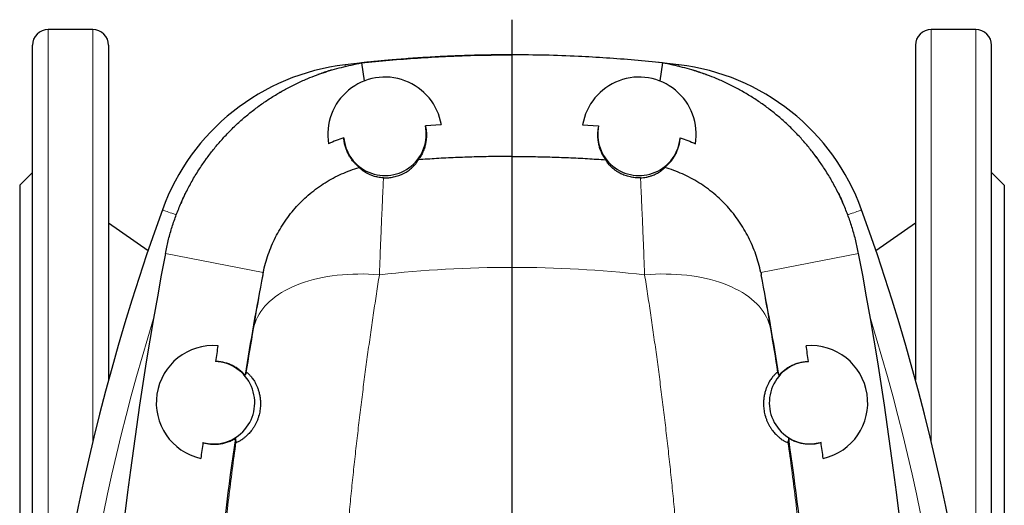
# Model space of a CAD drawing. Header units: millimetres. Extents: x -146 to 1188, y -526 to 1724.
# Tile 7 of 15: x -138 to 172, y -46 to 107. Entities that reach past the tile are written whole.
import ezdxf

# ---------------------------------------------------------------- set-up
doc = ezdxf.new("R2010")
doc.units = ezdxf.units.MM
doc.layers.add('FORMAT', color=7, linetype='Continuous')

# ---------------------------------------------------------------- blocks, each defined once
blk = doc.blocks.new('SW_CENTERMARKSYMBOL_1')
at = {"layer": 'FORMAT', "color": 0}
blk.add_line((0, 5), (0, 293.06), dxfattribs=at)

msp = doc.modelspace()

# ---------------------------------------------------------------- linework, layer by layer
at = {"color": 7, "linetype": 'Continuous', "lineweight": 25}
for p, q in [((-114.52, 104.02), (-128.52, 104.02)), ((163.48, 104.02), (149.48, 104.02)), ((-133.52, -470.98), (-133.52, 99.02)), ((-109.52, 99.02), (-109.52, -6.24)), ((144.48, 99.02), (144.48, -6.24)), ((168.48, -470.98), (168.48, 99.02)), ((-29.92, 93.49), (-29.07, 87.79)), ((64.88, 93.49), (64.02, 87.79)), ((-55.77, 84.11), (-55.87, 84.05)), ((90.83, 84.05), (90.73, 84.11)), ((-4.77, 73.99), (-9.8, 73.7)), ((39.72, 73.99), (44.76, 73.7)), ((-133.52, 59.02), (-137.52, 55.02)), ((172.48, 55.02), (168.48, 59.02)), ((-137.52, 55.02), (-137.52, -426.98)), ((172.48, 55.02), (172.48, -426.98)), ((-86.58, 49.67), (-86.81, 49.14)), ((121.76, 49.14), (121.54, 49.67)), ((-97.12, 34.34), (-109.52, 43.02)), ((144.48, 43.02), (132.08, 34.34))]:
    msp.add_line(p, q, dxfattribs=at)
at = {"color": 8, "linetype": 'Continuous', "lineweight": 18}
for p, q in [((-128.52, 104.02), (-128.52, -103.36)), ((-114.52, -25.76), (-114.52, 104.02)), ((149.48, -25.76), (149.48, 104.02)), ((163.48, 104.02), (163.48, -103.36)), ((17.48, 96.02), (17.48, 64.04)), ((-91.65, 33.45), (-60.85, 27.54)), ((126.61, 33.45), (95.81, 27.54))]:
    msp.add_line(p, q, dxfattribs=at)
at = {"color": 7, "linetype": 'Continuous', "lineweight": 25, "flags": 128}
for points in [[(-24.45, 94.04), (-29.56, 93.53), (-35.07, 92.9)], [(70.03, 92.9), (64.52, 93.53), (63.58, 93.62)], [(78.46, 89.85), (78.53, 89.82), (78.61, 89.79)], [(-55.59, 84.21), (-55.72, 84.14), (-55.86, 84.06)], [(90.81, 84.06), (90.68, 84.14), (90.55, 84.21)], [(-77.97, 64.35), (-78.01, 64.3), (-78.05, 64.24)], [(113.01, 64.24), (112.97, 64.3), (112.93, 64.35)], [(-86.61, 49.6), (-86.6, 49.63), (-86.58, 49.66)], [(121.54, 49.66), (121.55, 49.63), (121.57, 49.6)]]:
    msp.add_lwpolyline(points, dxfattribs=at)
at = {"color": 8, "linetype": 'Continuous', "lineweight": 18, "flags": 128}
for points in [[(-35.01, 92.4), (-35.03, 92.6), (-35.05, 92.77), (-35.06, 92.87), (-35.07, 92.9)], [(69.97, 92.41), (69.99, 92.6), (70.01, 92.77), (70.02, 92.87), (70.03, 92.9)], [(-88.24, 45.65), (-88.37, 45.69), (-88.99, 45.92), (-89.58, 46.13), (-90.12, 46.33), (-90.62, 46.51), (-91.07, 46.67), (-91.47, 46.82), (-91.81, 46.94), (-92.09, 47.04), (-92.31, 47.12), (-92.47, 47.18), (-92.57, 47.21), (-92.6, 47.23)], [(123.2, 45.65), (123.33, 45.69), (123.95, 45.92), (124.54, 46.13), (125.08, 46.33), (125.58, 46.51), (126.03, 46.67), (126.43, 46.82), (126.77, 46.94), (127.05, 47.04), (127.27, 47.12), (127.43, 47.18), (127.53, 47.21), (127.56, 47.23)], [(-24.27, 26.79), (-25.97, 26.91), (-27.66, 26.99), (-29.34, 27.03), (-31.02, 27.02), (-32.67, 26.98), (-34.31, 26.9), (-35.93, 26.78), (-37.52, 26.62), (-39.09, 26.43), (-40.63, 26.19), (-42.14, 25.91), (-43.62, 25.6), (-45.06, 25.25), (-46.46, 24.87), (-47.83, 24.44), (-49.15, 23.99), (-50.42, 23.49), (-51.65, 22.97), (-52.84, 22.41), (-53.97, 21.82), (-55.05, 21.19), (-56.08, 20.54), (-57.05, 19.86), (-57.96, 19.15), (-58.82, 18.41), (-59.61, 17.65), (-60.35, 16.86), (-61.02, 16.05), (-61.63, 15.22), (-62.17, 14.37), (-62.65, 13.49), (-63.06, 12.61), (-63.41, 11.7), (-63.69, 10.78), (-63.9, 9.84)], [(59.23, 26.79), (60.93, 26.91), (62.62, 26.99), (64.3, 27.03), (65.97, 27.02), (67.63, 26.98), (69.27, 26.9), (70.88, 26.78), (72.48, 26.62), (74.05, 26.43), (75.59, 26.19), (77.1, 25.91), (78.57, 25.6), (80.02, 25.25), (81.42, 24.87), (82.78, 24.44), (84.1, 23.99), (85.38, 23.49), (86.61, 22.97), (87.79, 22.41), (88.93, 21.82), (90.01, 21.19), (91.03, 20.54), (92, 19.86), (92.92, 19.15), (93.77, 18.41), (94.57, 17.65), (95.3, 16.86), (95.98, 16.05), (96.59, 15.22), (97.13, 14.37), (97.61, 13.49), (98.02, 12.61), (98.37, 11.7), (98.65, 10.78), (98.86, 9.84)]]:
    msp.add_lwpolyline(points, dxfattribs=at)
at = {"color": 7, "linetype": 'Continuous', "lineweight": 25}
for centre, radius, start, end in [((-128.52, 99.02), 5, 90, 180), ((-114.52, 99.02), 5, 0, 90), ((149.48, 99.02), 5, 90, 180), ((163.48, 99.02), 5, 0, 90), ((17.48, -347.98), 444, 89.8915, 91.1671), ((-26.78, 23.4), 70, 96.797, 160.0962), ((61.74, 23.4), 70, 19.9038, 83.203), ((-22.52, 71.02), 18, 9.4773, 189.6102), ((57.48, 71.02), 18, 350.3898, 170.5227), ((-22.52, 71.02), 13, 184.791, 11.8618), ((57.48, 71.02), 13, 168.1382, 355.209), ((551.48, -185.98), 685, 160.09623, 199.90377), ((-516.52, -185.98), 685, 340.09623, 19.90377), ((1051.48, -185.98), 1164, 169.13393, 190.86607), ((-1016.52, -185.98), 1164, 349.13393, 10.86607), ((1051.48, -185.98), 1132.64, 169.17286, 170.79412), ((-1016.52, -185.98), 1132.64, 9.20588, 10.82714), ((-76.52, -13.48), 18, 85.4271, 257.1836), ((1051.48, -185.98), 1142.55, 170.40502, 170.65703), ((111.48, -13.48), 18, 282.8164, 94.5729), ((-1016.52, -185.98), 1142.55, 9.34297, 9.59498), ((-76.52, -13.48), 13, 255.2929, 87.3179), ((111.48, -13.48), 13, 92.6821, 284.7071), ((1051.48, -185.98), 1132.64, 171.81662, 176.47317), ((-1016.52, -185.98), 1132.64, 3.52683, 8.18338), ((1051.48, -185.98), 1142.55, 171.95372, 172.20573), ((-1016.52, -185.98), 1142.55, 7.79427, 8.04628)]:
    msp.add_arc(centre, radius, start, end, dxfattribs=at)
at = {"color": 8, "linetype": 'Continuous', "lineweight": 18}
for centre, radius, start, end in [((17.48, -347.98), 377.09, 83.6438, 96.3562), ((551.48, -185.98), 676.78, 162.898, 197.102), ((-516.52, -185.98), 676.78, 342.898, 17.102)]:
    msp.add_arc(centre, radius, start, end, dxfattribs=at)
at = {"color": 7, "linetype": 'Continuous', "lineweight": 25}
for points, knots in [([(-91.65, 33.45), (-91.37, 34.79), (-90.82, 37.45), (-89.71, 41.38), (-88.42, 45.22), (-86.91, 48.99), (-85.2, 52.69), (-83.29, 56.29), (-81.24, 59.7), (-79.08, 62.89), (-76.84, 65.87), (-74.46, 68.72), (-71.94, 71.47), (-69.28, 74.09), (-66.48, 76.58), (-63.56, 78.93), (-60.54, 81.12), (-57.42, 83.15), (-54.21, 85.03), (-50.9, 86.75), (-47.74, 88.19), (-44.76, 89.4), (-41.98, 90.4), (-39.12, 91.3), (-36.17, 92.11), (-33.1, 92.85), (-30.99, 93.27), (-29.92, 93.49)], [0, 0, 0, 0, 0.044655, 0.089085, 0.133281, 0.177559, 0.221888, 0.266486, 0.311202, 0.351939, 0.392576, 0.433091, 0.473667, 0.514442, 0.555401, 0.596334, 0.63705, 0.677588, 0.718172, 0.758759, 0.799544, 0.831765, 0.863988, 0.896535, 0.929797, 0.96416, 1, 1, 1, 1]), ([(17.48, 96.02), (17.17, 96.02), (16.62, 96.02), (15.86, 96.02), (15.26, 96.02), (14.78, 96.02), (13.94, 96.01), (12.18, 95.99), (9.56, 95.96), (6.43, 95.89), (3.37, 95.8), (0.29, 95.69), (-2.8, 95.56), (-5.93, 95.41), (-9.07, 95.23), (-12.17, 95.04), (-15.21, 94.82), (-18.13, 94.6), (-20.78, 94.38), (-23.14, 94.16), (-24.75, 94.01), (-25.8, 93.91), (-26.35, 93.86), (-27, 93.79), (-27.8, 93.71), (-28.8, 93.61), (-29.53, 93.53), (-29.92, 93.49)], [0, 0, 0, 0, 0.019331, 0.035275, 0.047837, 0.057149, 0.065678, 0.100812, 0.168092, 0.231554, 0.298452, 0.361167, 0.426713, 0.493444, 0.559521, 0.624952, 0.689745, 0.752089, 0.810053, 0.857438, 0.901713, 0.912829, 0.923751, 0.936793, 0.953846, 0.974913, 1, 1, 1, 1]), ([(-29.92, 93.49), (-26.98, 93.79), (-21.1, 94.38), (-12.26, 95.05), (-2.88, 95.59), (7.03, 95.95), (14, 96), (17.48, 96.02)], [0, 0, 0, 0, 0.186622, 0.373306, 0.560016, 0.780047, 1, 1, 1, 1]), ([(64.88, 93.49), (61.94, 93.79), (56.06, 94.38), (47.22, 95.05), (37.84, 95.59), (27.93, 95.95), (20.96, 96), (17.48, 96.02)], [0, 0, 0, 0, 0.186622, 0.373306, 0.560016, 0.780047, 1, 1, 1, 1]), ([(126.61, 33.45), (126.33, 34.79), (125.78, 37.45), (124.67, 41.38), (123.38, 45.22), (121.87, 48.99), (120.16, 52.69), (118.25, 56.29), (116.19, 59.7), (114.04, 62.89), (111.8, 65.87), (109.42, 68.72), (106.9, 71.47), (104.24, 74.09), (101.44, 76.58), (98.52, 78.93), (95.5, 81.12), (92.38, 83.15), (89.17, 85.03), (85.86, 86.75), (82.7, 88.19), (79.72, 89.4), (76.93, 90.4), (74.08, 91.3), (71.13, 92.11), (68.05, 92.85), (65.95, 93.27), (64.88, 93.49)], [0, 0, 0, 0, 0.044655, 0.089085, 0.133281, 0.177559, 0.221888, 0.266486, 0.311202, 0.351939, 0.392576, 0.433091, 0.473667, 0.514442, 0.555401, 0.596334, 0.63705, 0.677588, 0.718172, 0.758759, 0.799544, 0.831765, 0.863988, 0.896535, 0.929797, 0.96416, 1, 1, 1, 1]), ([(-39.31, 91.22), (-39.62, 91.13), (-40.53, 90.86), (-41.98, 90.39), (-43.11, 89.99), (-43.65, 89.79)], [0, 0, 0, 0, 0.213514, 0.618617, 1, 1, 1, 1]), ([(78.61, 89.79), (78.06, 89.99), (76.94, 90.39), (75.48, 90.86), (74.58, 91.13), (74.26, 91.22)], [0, 0, 0, 0, 0.381383, 0.786486, 1, 1, 1, 1]), ([(-9.8, 73.7), (-9.72, 73.3), (-9.55, 72.5), (-9.45, 71.28), (-9.46, 70.04), (-9.58, 68.8), (-9.83, 67.58), (-10.19, 66.36), (-10.69, 65.16), (-11.29, 64.03), (-11.78, 63.32), (-12.01, 62.98)], [0, 0, 0, 0, 0.110703, 0.221411, 0.334484, 0.44756, 0.558802, 0.670038, 0.784187, 0.898321, 1, 1, 1, 1]), ([(44.76, 73.7), (44.68, 73.3), (44.51, 72.5), (44.41, 71.28), (44.42, 70.04), (44.54, 68.8), (44.78, 67.58), (45.15, 66.36), (45.64, 65.16), (46.24, 64.03), (46.74, 63.32), (46.97, 62.98)], [0, 0, 0, 0, 0.110703, 0.221411, 0.334484, 0.44756, 0.558802, 0.670038, 0.784187, 0.898321, 1, 1, 1, 1]), ([(-35.48, 69.94), (-36.28, 69.65), (-37.9, 69.06), (-39.48, 68.37), (-40.27, 68.02)], [0, 0, 0, 0, 0.499458, 1, 1, 1, 1]), ([(-30.62, 60.56), (-30.93, 60.82), (-31.55, 61.35), (-32.36, 62.23), (-33.1, 63.16), (-33.75, 64.18), (-34.32, 65.28), (-34.8, 66.46), (-35.16, 67.69), (-35.38, 68.85), (-35.45, 69.61), (-35.48, 69.94)], [0, 0, 0, 0, 0.1070138, 0.2140412, 0.3235929, 0.4331522, 0.5508685, 0.6685844, 0.7889909, 0.9093938, 1, 1, 1, 1]), ([(65.58, 60.56), (65.89, 60.82), (66.5, 61.35), (67.32, 62.23), (68.05, 63.16), (68.71, 64.18), (69.28, 65.28), (69.76, 66.46), (70.11, 67.69), (70.34, 68.85), (70.41, 69.61), (70.43, 69.94)], [0, 0, 0, 0, 0.1070138, 0.2140412, 0.3235929, 0.4331522, 0.5508685, 0.6685844, 0.7889909, 0.9093938, 1, 1, 1, 1]), ([(70.43, 69.94), (71.24, 69.65), (72.86, 69.06), (74.44, 68.37), (75.23, 68.02)], [0, 0, 0, 0, 0.499458, 1, 1, 1, 1]), ([(-79.02, 62.92), (-78.99, 62.96), (-78.82, 63.2), (-78.47, 63.68), (-78.14, 64.12), (-77.96, 64.36)], [0, 0, 0, 0, 0.081981, 0.495051, 1, 1, 1, 1]), ([(-22.98, 57.31), (-22.94, 57.31), (-22.66, 57.3), (-22.1, 57.3), (-21.33, 57.34), (-20.54, 57.43), (-19.73, 57.58), (-18.92, 57.78), (-18.2, 58.01), (-17.6, 58.24), (-16.94, 58.53), (-16.23, 58.9), (-15.52, 59.33), (-14.93, 59.74), (-14.42, 60.15), (-13.91, 60.59), (-13.44, 61.06), (-13.01, 61.53), (-12.61, 62.04), (-12.26, 62.55), (-12.09, 62.84), (-12.01, 62.98)], [0, 0, 0, 0, 0.005523, 0.036078, 0.067481, 0.098057, 0.129553, 0.166778, 0.205075, 0.23341, 0.261755, 0.319877, 0.372944, 0.426037, 0.480348, 0.534669, 0.611358, 0.688127, 0.764858, 0.882421, 1, 1, 1, 1]), ([(17.48, 64.04), (15.5, 64.03), (11.54, 64.02), (5.6, 63.88), (-0.34, 63.67), (-6.21, 63.38), (-10.1, 63.11), (-12.01, 62.98)], [0, 0, 0, 0, 0.201265, 0.402571, 0.603836, 0.805143, 1, 1, 1, 1]), ([(17.48, 64.04), (19.46, 64.03), (23.42, 64.02), (29.36, 63.88), (35.3, 63.67), (41.17, 63.38), (45.06, 63.11), (46.97, 62.98)], [0, 0, 0, 0, 0.201265, 0.402571, 0.603836, 0.805143, 1, 1, 1, 1]), ([(57.94, 57.31), (57.9, 57.31), (57.61, 57.3), (57.06, 57.3), (56.28, 57.34), (55.49, 57.43), (54.68, 57.58), (53.87, 57.78), (53.09, 58.04), (52.38, 58.32), (51.74, 58.61), (51.01, 59), (50.25, 59.47), (49.52, 60.02), (48.87, 60.59), (48.29, 61.16), (47.8, 61.72), (47.43, 62.21), (47.16, 62.64), (47.03, 62.87), (46.97, 62.98)], [0, 0, 0, 0, 0.005523, 0.036509, 0.067475, 0.0985, 0.129541, 0.167269, 0.205057, 0.243248, 0.28159, 0.319869, 0.391299, 0.463007, 0.534634, 0.627457, 0.720492, 0.813724, 0.906987, 1, 1, 1, 1]), ([(112.92, 64.36), (113.11, 64.11), (113.45, 63.65), (113.8, 63.16), (113.96, 62.93), (113.98, 62.91)], [0, 0, 0, 0, 0.5306231, 0.9582632, 1, 1, 1, 1]), ([(-60.85, 27.54), (-60.44, 29.48), (-59.92, 31.37), (-58.63, 35.05), (-57.87, 36.84), (-56.54, 39.47), (-56.06, 40.33), (-55.05, 42.03), (-54.52, 42.86), (-52.85, 45.28), (-51.64, 46.81), (-49.01, 49.69), (-47.6, 51.05), (-45.33, 52.95), (-44.55, 53.55), (-42.96, 54.71), (-42.15, 55.25), (-39.67, 56.8), (-37.95, 57.72), (-35.27, 58.92), (-34.36, 59.3), (-32.5, 59.98), (-31.56, 60.29), (-30.62, 60.56)], [0, 0, 0, 0, 0.125, 0.125, 0.25, 0.25, 0.3125, 0.3125, 0.375, 0.375, 0.5, 0.5, 0.625, 0.625, 0.6875, 0.6875, 0.75, 0.75, 0.875, 0.875, 0.9375, 0.9375, 1, 1, 1, 1]), ([(-22.98, 57.31), (-23.3, 57.33), (-23.93, 57.37), (-24.73, 57.51), (-25.45, 57.66), (-26.09, 57.84), (-26.83, 58.09), (-27.62, 58.42), (-28.38, 58.81), (-28.99, 59.19), (-29.52, 59.57), (-29.98, 59.93), (-30.36, 60.28), (-30.53, 60.47), (-30.62, 60.56)], [0, 0, 0, 0, 0.0484556, 0.0970782, 0.1462686, 0.1956571, 0.2449903, 0.3435103, 0.442414, 0.5416041, 0.6405156, 0.7603016, 0.8801755, 1, 1, 1, 1]), ([(57.94, 57.31), (58.25, 57.33), (58.88, 57.37), (59.62, 57.49), (60.23, 57.62), (60.89, 57.79), (61.58, 58.02), (62.26, 58.29), (62.81, 58.55), (63.38, 58.85), (63.94, 59.19), (64.43, 59.53), (64.82, 59.84), (65.24, 60.2), (65.44, 60.42), (65.58, 60.56)], [0, 0, 0, 0, 0.0475524, 0.0970901, 0.1336145, 0.1701572, 0.2449941, 0.3099745, 0.3750619, 0.4401138, 0.5402985, 0.6405057, 0.7301505, 0.8198005, 1, 1, 1, 1]), ([(95.81, 27.54), (95.4, 29.48), (94.88, 31.37), (93.59, 35.05), (92.82, 36.84), (91.5, 39.47), (91.02, 40.33), (90.01, 42.03), (89.48, 42.86), (87.81, 45.28), (86.6, 46.81), (83.97, 49.69), (82.56, 51.05), (80.29, 52.95), (79.51, 53.55), (77.92, 54.71), (77.11, 55.25), (74.63, 56.8), (72.9, 57.72), (70.23, 58.92), (69.32, 59.3), (67.46, 59.98), (66.52, 60.29), (65.58, 60.56)], [0, 0, 0, 0, 0.125, 0.125, 0.25, 0.25, 0.3125, 0.3125, 0.375, 0.375, 0.5, 0.5, 0.625, 0.625, 0.6875, 0.6875, 0.75, 0.75, 0.875, 0.875, 0.9375, 0.9375, 1, 1, 1, 1]), ([(-86.58, 49.67), (-86.27, 50.35), (-85.87, 51.24), (-85.43, 52.12), (-85.33, 52.33)], [0, 0, 0, 0, 0.75905, 1, 1, 1, 1]), ([(120.29, 52.33), (120.39, 52.12), (120.83, 51.24), (121.23, 50.35), (121.54, 49.67)], [0, 0, 0, 0, 0.24095, 1, 1, 1, 1]), ([(-66.57, -4.77), (-66.88, -4.45), (-67.5, -3.81), (-68.53, -2.98), (-69.62, -2.26), (-70.78, -1.66), (-72, -1.17), (-73.27, -0.81), (-74.57, -0.56), (-75.47, -0.51), (-75.91, -0.49)], [0, 0, 0, 0, 0.119905, 0.239829, 0.363363, 0.486907, 0.613587, 0.740273, 0.870137, 1, 1, 1, 1]), ([(101.53, -4.77), (101.84, -4.45), (102.46, -3.81), (103.49, -2.98), (104.58, -2.26), (105.74, -1.66), (106.96, -1.17), (108.22, -0.81), (109.53, -0.56), (110.42, -0.51), (110.87, -0.49)], [0, 0, 0, 0, 0.119905, 0.239829, 0.363363, 0.486907, 0.613587, 0.740273, 0.870137, 1, 1, 1, 1]), ([(-66.17, -3.99), (-66.15, -3.96), (-66.09, -3.97), (-65.92, -4.07), (-65.79, -4.15), (-65.48, -4.41), (-65.3, -4.59), (-64.88, -5.03), (-64.65, -5.3), (-64.15, -5.94), (-63.89, -6.32), (-63.36, -7.2), (-63.1, -7.71), (-62.71, -8.58), (-62.59, -8.9), (-62.36, -9.56), (-62.25, -9.91), (-62.06, -10.66), (-61.97, -11.06), (-61.83, -11.91), (-61.78, -12.36), (-61.71, -13.3), (-61.7, -13.8), (-61.73, -14.59), (-61.75, -14.87), (-61.8, -15.42), (-61.84, -15.7), (-61.93, -16.28), (-61.99, -16.58), (-62.12, -17.18), (-62.2, -17.48), (-62.38, -18.09), (-62.48, -18.4), (-62.71, -19.01), (-62.84, -19.32), (-63.11, -19.91), (-63.25, -20.19), (-63.55, -20.75), (-63.71, -21.02), (-64.03, -21.53), (-64.2, -21.77), (-64.52, -22.22), (-64.69, -22.43), (-65.17, -23.02), (-65.47, -23.35), (-65.91, -23.78), (-66.06, -23.92), (-66.33, -24.17), (-66.46, -24.28), (-66.84, -24.59), (-67.07, -24.77), (-67.5, -25.08), (-67.7, -25.21), (-68.23, -25.54), (-68.52, -25.68), (-68.97, -25.89), (-69.13, -25.95), (-69.35, -26), (-69.41, -25.99), (-69.42, -25.96)], [0, 0, 0, 0, 0.0625, 0.0625, 0.125, 0.125, 0.1875, 0.1875, 0.25, 0.25, 0.3125, 0.3125, 0.375, 0.375, 0.40625, 0.40625, 0.4375, 0.4375, 0.46875, 0.46875, 0.5, 0.5, 0.53125, 0.53125, 0.546875, 0.546875, 0.5625, 0.5625, 0.578125, 0.578125, 0.59375, 0.59375, 0.609375, 0.609375, 0.625, 0.625, 0.640625, 0.640625, 0.65625, 0.65625, 0.671875, 0.671875, 0.6875, 0.6875, 0.71875, 0.71875, 0.734375, 0.734375, 0.75, 0.75, 0.78125, 0.78125, 0.8125, 0.8125, 0.875, 0.875, 0.9375, 0.9375, 1, 1, 1, 1]), ([(101.12, -3.99), (101.11, -3.96), (101.05, -3.97), (100.87, -4.07), (100.75, -4.15), (100.44, -4.41), (100.26, -4.59), (99.84, -5.03), (99.61, -5.3), (99.11, -5.94), (98.85, -6.32), (98.32, -7.2), (98.05, -7.71), (97.67, -8.58), (97.55, -8.9), (97.32, -9.56), (97.21, -9.91), (97.02, -10.66), (96.93, -11.06), (96.79, -11.91), (96.73, -12.36), (96.67, -13.3), (96.66, -13.8), (96.69, -14.59), (96.71, -14.87), (96.76, -15.42), (96.8, -15.7), (96.89, -16.28), (96.94, -16.58), (97.08, -17.18), (97.16, -17.48), (97.34, -18.09), (97.44, -18.4), (97.67, -19.01), (97.8, -19.32), (98.07, -19.91), (98.21, -20.19), (98.51, -20.75), (98.67, -21.02), (98.99, -21.53), (99.15, -21.77), (99.48, -22.22), (99.65, -22.43), (100.13, -23.02), (100.43, -23.35), (100.87, -23.78), (101.01, -23.92), (101.29, -24.17), (101.42, -24.28), (101.79, -24.59), (102.03, -24.77), (102.46, -25.08), (102.66, -25.21), (103.19, -25.54), (103.47, -25.68), (103.92, -25.89), (104.09, -25.95), (104.31, -26), (104.37, -25.99), (104.37, -25.96)], [0, 0, 0, 0, 0.0625, 0.0625, 0.125, 0.125, 0.1875, 0.1875, 0.25, 0.25, 0.3125, 0.3125, 0.375, 0.375, 0.40625, 0.40625, 0.4375, 0.4375, 0.46875, 0.46875, 0.5, 0.5, 0.53125, 0.53125, 0.546875, 0.546875, 0.5625, 0.5625, 0.578125, 0.578125, 0.59375, 0.59375, 0.609375, 0.609375, 0.625, 0.625, 0.640625, 0.640625, 0.65625, 0.65625, 0.671875, 0.671875, 0.6875, 0.6875, 0.71875, 0.71875, 0.734375, 0.734375, 0.75, 0.75, 0.78125, 0.78125, 0.8125, 0.8125, 0.875, 0.875, 0.9375, 0.9375, 1, 1, 1, 1]), ([(-79.82, -26.05), (-79.43, -26.15), (-78.64, -26.35), (-77.42, -26.52), (-76.19, -26.57), (-74.91, -26.51), (-73.6, -26.31), (-72.26, -25.96), (-70.93, -25.46), (-70.06, -24.99), (-69.63, -24.75)], [0, 0, 0, 0, 0.1181455, 0.2362954, 0.3569781, 0.4776582, 0.6061794, 0.7346857, 0.8673584, 1, 1, 1, 1]), ([(-69.63, -24.75), (-69.6, -24.93), (-69.57, -25.11), (-69.53, -25.29), (-69.49, -25.51), (-69.45, -25.74), (-69.42, -25.96)], [0.00596976, 0.00596976, 0.00596976, 0.00596976, 0.02545653, 0.02545653, 0.02545653, 0.04962785, 0.04962785, 0.04962785, 0.04962785]), ([(104.59, -24.75), (104.55, -24.93), (104.52, -25.11), (104.49, -25.29), (104.45, -25.51), (104.41, -25.74), (104.37, -25.96)], [0.00596976, 0.00596976, 0.00596976, 0.00596976, 0.02545653, 0.02545653, 0.02545653, 0.04962785, 0.04962785, 0.04962785, 0.04962785]), ([(114.78, -26.05), (114.39, -26.15), (113.6, -26.35), (112.38, -26.52), (111.15, -26.57), (109.87, -26.51), (108.56, -26.31), (107.23, -25.96), (105.89, -25.46), (105.02, -24.99), (104.59, -24.75)], [0, 0, 0, 0, 0.1178422, 0.2362953, 0.3566458, 0.477658, 0.6057281, 0.7346855, 0.8667313, 1, 1, 1, 1])]:
    msp.add_open_spline(points, degree=3, knots=knots, dxfattribs=at)
at = {"color": 8, "linetype": 'Continuous', "lineweight": 18}
for points, knots in [([(-22.98, 57.31), (-23.01, 56.81), (-23.05, 55.81), (-23.13, 54.07), (-23.22, 52.16), (-23.32, 50.05), (-23.42, 47.75), (-23.53, 45.27), (-23.64, 42.62), (-23.76, 39.79), (-23.89, 36.79), (-24.01, 33.62), (-24.14, 30.29), (-24.23, 27.96), (-24.27, 26.79)], [0, 0, 0, 0, 0.08095, 0.161948, 0.242898, 0.325665, 0.408483, 0.49125, 0.575034, 0.658871, 0.742656, 0.828418, 0.914238, 1, 1, 1, 1]), ([(57.94, 57.31), (57.97, 56.81), (58.01, 55.81), (58.09, 54.07), (58.18, 52.16), (58.27, 50.05), (58.38, 47.75), (58.49, 45.27), (58.6, 42.62), (58.72, 39.79), (58.85, 36.79), (58.97, 33.62), (59.1, 30.29), (59.18, 27.96), (59.23, 26.79)], [0, 0, 0, 0, 0.08095, 0.161948, 0.242898, 0.325665, 0.408483, 0.49125, 0.575034, 0.658871, 0.742656, 0.828418, 0.914238, 1, 1, 1, 1]), ([(-63.9, 9.84), (-63.56, 11.88), (-63.23, 13.79), (-62.77, 16.44), (-62.63, 17.28), (-62.34, 18.91), (-62.21, 19.69), (-61.83, 21.87), (-61.61, 23.13), (-61.34, 24.73), (-61.26, 25.22), (-61.15, 25.87), (-61.11, 26.08), (-61.05, 26.45), (-61.02, 26.63), (-61, 26.79)], [0, 0, 0, 0, 0.25, 0.25, 0.375, 0.375, 0.5, 0.5, 0.75, 0.75, 0.875, 0.875, 0.9375, 0.9375, 1, 1, 1, 1]), ([(-24.27, 26.79), (-24.58, 24.81), (-25.2, 20.84), (-26.11, 14.79), (-27, 8.67), (-27.87, 2.48), (-28.71, -3.78), (-29.54, -10.11), (-30.33, -16.53), (-31.1, -23.03), (-31.85, -29.59), (-32.56, -36.21), (-33.24, -42.89), (-33.67, -47.39), (-33.88, -49.64)], [0, 0, 0, 0, 0.082763, 0.165532, 0.248294, 0.33128, 0.414272, 0.497259, 0.58093, 0.664608, 0.74828, 0.832185, 0.916096, 1, 1, 1, 1]), ([(59.23, 26.79), (59.54, 24.81), (60.16, 20.84), (61.07, 14.79), (61.96, 8.67), (62.83, 2.48), (63.67, -3.78), (64.49, -10.11), (65.29, -16.53), (66.06, -23.03), (66.81, -29.59), (67.52, -36.21), (68.2, -42.89), (68.63, -47.39), (68.84, -49.64)], [0, 0, 0, 0, 0.082763, 0.165532, 0.248294, 0.33128, 0.414272, 0.497259, 0.58093, 0.664608, 0.74828, 0.832185, 0.916096, 1, 1, 1, 1]), ([(98.86, 9.84), (98.51, 11.88), (98.19, 13.79), (97.73, 16.44), (97.58, 17.28), (97.3, 18.91), (97.17, 19.69), (96.79, 21.87), (96.57, 23.13), (96.3, 24.73), (96.21, 25.22), (96.1, 25.87), (96.07, 26.08), (96.01, 26.45), (95.98, 26.63), (95.96, 26.79)], [0, 0, 0, 0, 0.25, 0.25, 0.375, 0.375, 0.5, 0.5, 0.75, 0.75, 0.875, 0.875, 0.9375, 0.9375, 1, 1, 1, 1]), ([(-73.77, -61.46), (-73.44, -58.45), (-72.78, -52.42), (-71.72, -43.5), (-70.6, -34.66), (-69.81, -28.86), (-69.42, -25.96)], [0, 0, 0, 0, 0.24962, 0.499391, 0.749619, 1, 1, 1, 1]), ([(108.73, -61.46), (108.4, -58.45), (107.74, -52.42), (106.67, -43.5), (105.56, -34.66), (104.77, -28.86), (104.37, -25.96)], [0, 0, 0, 0, 0.24962, 0.499391, 0.749619, 1, 1, 1, 1])]:
    msp.add_open_spline(points, degree=3, knots=knots, dxfattribs=at)
at = {"color": 7, "linetype": 'Continuous', "lineweight": 25}
for points in [[(-60.85, 27.54), (-60.9, 27.29), (-60.95, 27.04), (-61, 26.79)], [(95.81, 27.54), (95.86, 27.29), (95.91, 27.04), (95.96, 26.79)], [(-66.17, -3.99), (-66.3, -4.25), (-66.44, -4.51), (-66.57, -4.77)], [(101.12, -3.99), (101.26, -4.25), (101.39, -4.51), (101.53, -4.77)]]:
    msp.add_open_spline(points, degree=3, dxfattribs=at)
at = {"color": 8, "linetype": 'Continuous', "lineweight": 18}
for points in [[(-66.17, -3.99), (-65.43, 0.68), (-64.68, 5.29), (-63.9, 9.84)], [(101.12, -3.99), (100.39, 0.68), (99.63, 5.29), (98.86, 9.84)]]:
    msp.add_open_spline(points, degree=3, dxfattribs=at)

# ---------------------------------------------------------------- block references
at = {"layer": 'FORMAT'}
msp.add_blockref('SW_CENTERMARKSYMBOL_1', (17.48, -185.98), dxfattribs=at)

doc.saveas('drawing.dxf')
